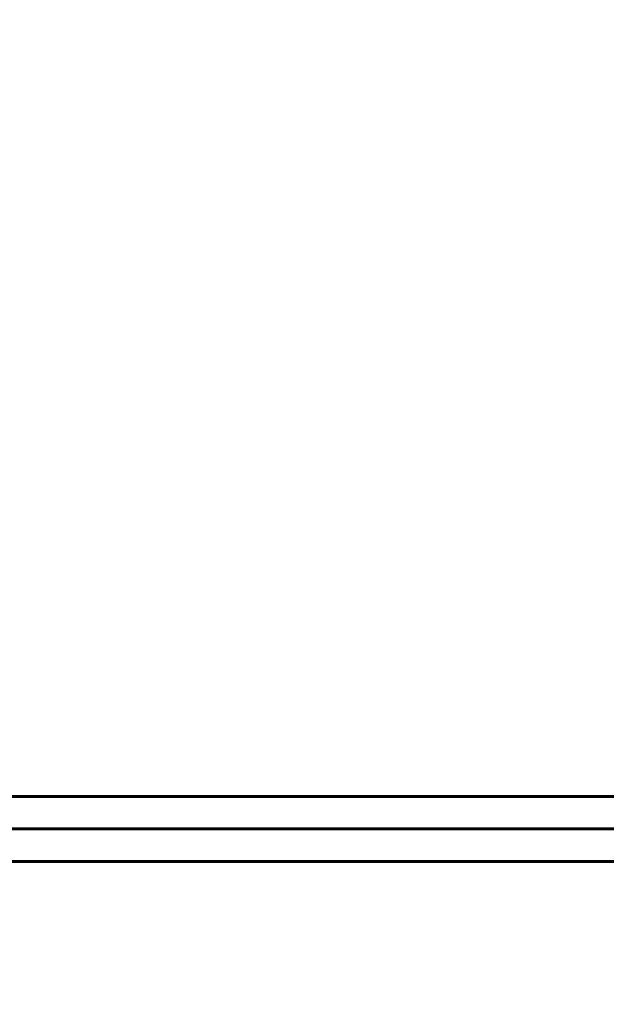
# Model space of a CAD drawing. Header units: millimetres. Extents: x 2063114 to 14983986, y -126020516 to 213791.
# Tile 131 of 256: x 2351529 to 2360557, y -1581703 to -1566533. Entities that reach past the tile are written whole.
import ezdxf

# ---------------------------------------------------------------- set-up
doc = ezdxf.new("R2010")
doc.units = ezdxf.units.MM
doc.layers.add('_print', color=6, linetype='Continuous', lineweight=60, plot=False)

# ---------------------------------------------------------------- blocks, each defined once
blk = doc.blocks.new('*U1590')
at = {"color": 0, "ltscale": 25}
blk.add_lwpolyline([(-59400, 42000), (0, 42000), (0, 0), (-59400, 0)], close=True, dxfattribs=at)
at = {"color": 0, "lineweight": 60, "ltscale": 25}
blk.add_lwpolyline([(-57400, 41500), (-500, 41500), (-500, 500), (-57400, 500)], close=True, dxfattribs=at)

msp = doc.modelspace()

# ---------------------------------------------------------------- linework, layer by layer
at = {"layer": '_print', "ltscale": 100}
for points in [[(2379792.08613, -1579001.43901), (2320392.08613, -1579001.43901), (2320392.08613, -1537001.43901), (2379792.08613, -1537001.43901)], [(2379792.08613, -1621001.43901), (2320392.08613, -1621001.43901), (2320392.08613, -1579001.43901), (2379792.08613, -1579001.43901)]]:
    msp.add_lwpolyline(points, close=True, dxfattribs=at)

# ---------------------------------------------------------------- block references
for p in [(2379792.08613, -1579001.43901), (2379792.08613, -1621001.43901)]:
    msp.add_blockref('*U1590', p)

doc.saveas('drawing.dxf')
